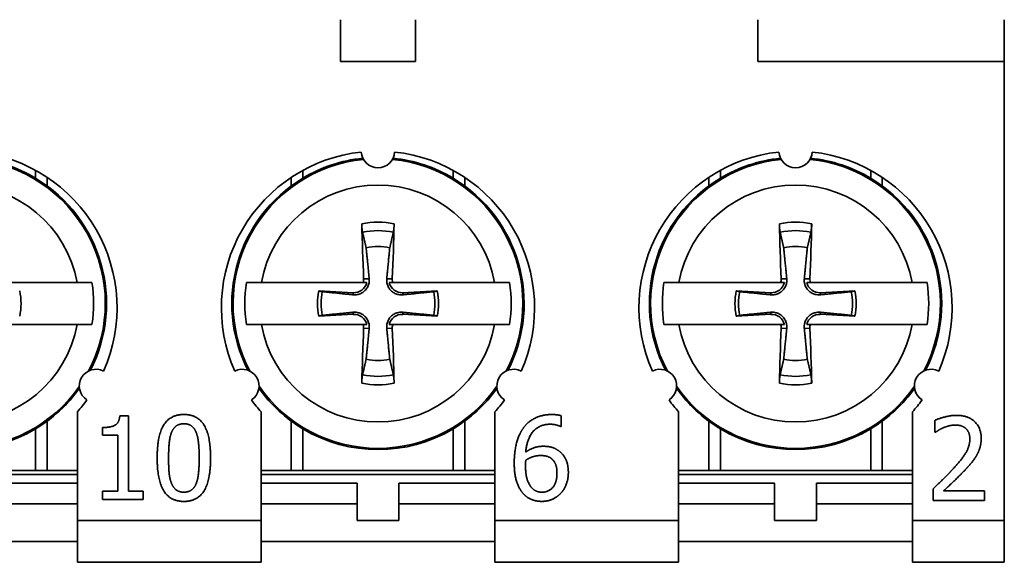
# Model space of a CAD drawing. Header units: millimetres. Extents: x 101 to 293, y 90 to 255.
# Tile 9 of 18: x 166 to 189, y 156 to 169. Entities that reach past the tile are written whole.
import ezdxf

# ---------------------------------------------------------------- set-up
doc = ezdxf.new("R2010")
doc.units = ezdxf.units.MM
doc.layers.add('Visible (ISO)', color=7, linetype='Continuous', lineweight=35)
doc.layers.add('Visible Narrow (ISO)', color=7, linetype='Continuous', lineweight=35)

msp = doc.modelspace()

# ---------------------------------------------------------------- linework, layer by layer
at = {"layer": 'Visible (ISO)'}
for p, q in [((173.486, 168.802), (173.486, 167.802)), ((175.286, 167.802), (175.286, 168.802)), ((183.486, 168.802), (183.486, 167.802)), ((189.386, 167.802), (189.386, 168.802)), ((189.386, 167.802), (189.386, 156.802)), ((167.179, 162.502), (164.742, 162.502)), ((174.029, 162.502), (171.592, 162.502)), ((177.179, 162.502), (174.742, 162.502)), ((184.029, 162.502), (181.592, 162.502)), ((187.179, 162.502), (184.742, 162.502)), ((173.793, 162.261), (172.966, 162.304)), ((175.805, 162.304), (174.978, 162.261)), ((183.793, 162.261), (182.966, 162.304)), ((185.805, 162.304), (184.978, 162.261)), ((172.966, 161.7), (173.793, 161.743)), ((174.978, 161.743), (175.805, 161.7)), ((182.966, 161.7), (183.793, 161.743)), ((184.978, 161.743), (185.805, 161.7)), ((164.742, 161.502), (167.179, 161.502)), ((171.592, 161.502), (174.029, 161.502)), ((174.742, 161.502), (177.179, 161.502)), ((181.592, 161.502), (184.029, 161.502)), ((184.742, 161.502), (187.179, 161.502)), ((167.186, 159.407), (167.186, 156.802)), ((171.586, 156.802), (171.586, 159.407)), ((177.186, 159.407), (177.186, 156.802)), ((181.586, 156.802), (181.586, 159.407)), ((187.186, 159.407), (187.186, 156.802)), ((168.202, 159.309), (168.41, 159.309)), ((168.41, 159.309), (168.41, 157.507)), ((178.772, 159.314), (178.772, 159.056)), ((187.723, 158.918), (187.723, 159.203)), ((167.789, 158.847), (167.789, 159.031)), ((178.772, 159.056), (178.761, 159.056)), ((168.152, 158.847), (167.789, 158.847)), ((168.152, 157.507), (168.152, 158.847)), ((187.738, 158.918), (187.723, 158.918)), ((166.186, 158.002), (162.586, 158.002)), ((166.464, 158.002), (166.186, 158.002)), ((167.186, 158.002), (166.464, 158.002)), ((172.308, 158.002), (171.586, 158.002)), ((172.586, 158.002), (172.308, 158.002)), ((176.186, 158.002), (172.586, 158.002)), ((176.464, 158.002), (176.186, 158.002)), ((177.186, 158.002), (176.464, 158.002)), ((182.308, 158.002), (181.586, 158.002)), ((182.586, 158.002), (182.308, 158.002)), ((186.186, 158.002), (182.586, 158.002)), ((186.464, 158.002), (186.186, 158.002)), ((187.186, 158.002), (186.464, 158.002)), ((167.186, 157.902), (161.586, 157.902)), ((177.186, 157.902), (171.586, 157.902)), ((187.186, 157.902), (181.586, 157.902)), ((167.186, 157.702), (164.886, 157.702)), ((173.886, 157.702), (171.586, 157.702)), ((173.886, 157.202), (173.886, 157.702)), ((177.186, 157.702), (174.886, 157.702)), ((174.886, 157.702), (174.886, 157.202)), ((183.886, 157.702), (181.586, 157.702)), ((183.886, 157.202), (183.886, 157.702)), ((187.186, 157.702), (184.886, 157.702)), ((184.886, 157.702), (184.886, 157.202)), ((187.681, 157.281), (187.681, 157.565)), ((167.789, 157.303), (167.789, 157.507)), ((167.789, 157.507), (168.152, 157.507)), ((168.765, 157.303), (167.789, 157.303)), ((168.41, 157.507), (168.765, 157.507)), ((168.765, 157.507), (168.765, 157.303)), ((187.932, 157.513), (188.915, 157.513)), ((188.915, 157.513), (188.915, 157.281)), ((164.886, 157.202), (167.186, 157.202)), ((171.586, 157.202), (173.886, 157.202)), ((173.886, 156.802), (173.886, 157.202)), ((174.886, 157.202), (177.186, 157.202)), ((174.886, 157.202), (174.886, 156.802)), ((181.586, 157.202), (183.886, 157.202)), ((183.886, 156.802), (183.886, 157.202)), ((184.886, 157.202), (187.186, 157.202)), ((184.886, 157.202), (184.886, 156.802)), ((188.915, 157.281), (187.681, 157.281)), ((167.186, 155.802), (167.186, 156.802)), ((171.586, 156.802), (171.586, 155.802)), ((174.886, 156.802), (173.886, 156.802)), ((177.186, 155.802), (177.186, 156.802)), ((181.586, 156.802), (181.586, 155.802)), ((184.886, 156.802), (183.886, 156.802)), ((187.186, 155.802), (187.186, 156.802)), ((189.386, 156.802), (189.386, 155.802)), ((161.586, 156.302), (167.186, 156.302)), ((171.586, 156.302), (177.186, 156.302)), ((181.586, 156.302), (187.186, 156.302)), ((167.186, 155.802), (171.586, 155.802)), ((177.186, 155.802), (181.586, 155.802)), ((187.186, 155.802), (189.386, 155.802))]:
    msp.add_line(p, q, dxfattribs=at)
for centre, radius, start, end in [((164.386, 161.902), 3.75, 336.1145, 83.8855), ((174.386, 161.902), 3.75, 96.1145, 203.8855), ((174.386, 165.652), 0.4, 183.0572, 356.9428), ((174.386, 161.902), 3.75, 336.1145, 83.8855), ((184.386, 161.902), 3.75, 96.1145, 203.8855), ((184.386, 165.652), 0.4, 183.0572, 356.9428), ((184.386, 161.902), 3.75, 336.1145, 83.8855), ((164.386, 162.002), 3.5, 59.0503, 84.0531), ((174.386, 162.002), 3.5, 95.9469, 120.9497), ((174.386, 162.002), 3.5, 59.0503, 84.0531), ((184.386, 162.002), 3.5, 95.9469, 120.9497), ((184.386, 162.002), 3.5, 59.0503, 84.0531), ((164.386, 162.002), 3.5, 332.8338, 59.0503), ((174.386, 162.002), 3.5, 120.9497, 207.1662), ((174.386, 162.002), 3.5, 332.8338, 59.0503), ((184.386, 162.002), 3.5, 120.9497, 207.1662), ((184.386, 162.002), 3.5, 332.8338, 59.0503), ((174.386, 162.002), 1.364, 78.0487, 101.9513), ((184.386, 162.002), 1.364, 78.0487, 101.9513), ((164.386, 162.002), 3.19, 350.9822, 9.0178), ((174.386, 162.002), 3.19, 170.9822, 189.0178), ((173.81, 162.578), 0.317, 267.0335, 346.1335), ((174.962, 162.578), 0.317, 193.8665, 272.9665), ((174.386, 162.002), 3.19, 350.9822, 9.0178), ((184.386, 162.002), 3.19, 170.9822, 189.0178), ((183.81, 162.578), 0.317, 267.0335, 346.1335), ((184.962, 162.578), 0.317, 193.8665, 272.9665), ((184.386, 162.002), 3.19, 350.9822, 9.0178), ((164.386, 162.002), 1.451, 347.9816, 12.0184), ((174.386, 162.002), 1.451, 167.9816, 192.0184), ((174.386, 162.002), 1.364, 168.0487, 191.9513), ((174.386, 162.002), 1.364, 348.0487, 11.9513), ((174.386, 162.002), 1.451, 347.9816, 12.0184), ((184.386, 162.002), 1.451, 167.9816, 192.0184), ((184.386, 162.002), 1.364, 168.0487, 191.9513), ((184.386, 162.002), 1.364, 348.0487, 11.9513), ((184.386, 162.002), 1.451, 347.9816, 12.0184), ((173.81, 161.426), 0.317, 13.8665, 92.9665), ((174.962, 161.426), 0.317, 87.0335, 166.1335), ((183.81, 161.426), 0.317, 13.8665, 92.9665), ((184.962, 161.426), 0.317, 87.0335, 166.1335), ((174.386, 162.002), 1.364, 258.0487, 281.9513), ((184.386, 162.002), 1.364, 258.0487, 281.9513), ((167.633, 160.027), 0.4, 63.0572, 236.9428), ((171.138, 160.027), 0.4, 303.0572, 116.9428), ((177.633, 160.027), 0.4, 63.0572, 236.9428), ((181.138, 160.027), 0.4, 303.0572, 116.9428), ((187.633, 160.027), 0.4, 63.0572, 236.9428), ((164.386, 162.002), 3.5, 300.9497, 324.5551), ((174.386, 162.002), 3.5, 215.4449, 239.0503), ((174.386, 162.002), 3.5, 300.9497, 324.5551), ((184.386, 162.002), 3.5, 215.4449, 239.0503), ((184.386, 162.002), 3.5, 300.9497, 324.5551), ((164.386, 161.902), 3.75, 318.3025, 323.8855), ((174.386, 161.902), 3.75, 216.1145, 221.6975), ((174.386, 161.902), 3.75, 318.3025, 323.8855), ((184.386, 161.902), 3.75, 216.1145, 221.6975), ((184.386, 161.902), 3.75, 318.3025, 323.8855), ((164.386, 162.002), 3.5, 239.0503, 300.9497), ((174.386, 162.002), 3.5, 239.0503, 300.9497), ((184.386, 162.002), 3.5, 239.0503, 300.9497)]:
    msp.add_arc(centre, radius, start, end, dxfattribs=at)
for centre, major_axis, start_param, end_param in [((174.593, 162.013), (0.31, -5.988), 4.385115, 4.611319), ((174.179, 162.013), (0.31, 5.988), 4.813459, 5.039663), ((184.593, 162.013), (0.31, -5.988), 4.385115, 4.611319), ((184.179, 162.013), (0.31, 5.988), 4.813459, 5.039663), ((174.593, 161.991), (-0.31, -5.988), 4.813459, 5.039663), ((174.179, 161.991), (-0.31, 5.988), 4.385115, 4.611319), ((184.593, 161.991), (-0.31, -5.988), 4.813459, 5.039663), ((184.179, 161.991), (-0.31, 5.988), 4.385115, 4.611319)]:
    msp.add_ellipse(centre, major_axis=major_axis, ratio=0.087156, start_param=start_param, end_param=end_param, dxfattribs=at)
for points, knots in [([(174.017, 163.709), (174.015, 163.717), (174.013, 163.728), (174.009, 163.754), (174.007, 163.774), (174.004, 163.812), (174.002, 163.837), (174, 163.875), (173.999, 163.895), (173.999, 163.912)], [0.05679721, 0.05679721, 0.05679721, 0.05679721, 0.06179344, 0.06179344, 0.06795878, 0.06795878, 0.07419119, 0.07419119, 0.07940356, 0.07940356, 0.07940356, 0.07940356]), ([(174.773, 163.912), (174.772, 163.895), (174.771, 163.875), (174.769, 163.837), (174.768, 163.812), (174.764, 163.774), (174.762, 163.754), (174.758, 163.728), (174.756, 163.717), (174.755, 163.709)], [0.01964779, 0.01964779, 0.01964779, 0.01964779, 0.02486016, 0.02486016, 0.03109257, 0.03109257, 0.03725791, 0.03725791, 0.04225414, 0.04225414, 0.04225414, 0.04225414]), ([(184.017, 163.709), (184.015, 163.717), (184.013, 163.728), (184.009, 163.754), (184.007, 163.774), (184.004, 163.812), (184.002, 163.837), (184, 163.875), (183.999, 163.895), (183.999, 163.912)], [0.05679721, 0.05679721, 0.05679721, 0.05679721, 0.06179344, 0.06179344, 0.06795878, 0.06795878, 0.07419119, 0.07419119, 0.07940356, 0.07940356, 0.07940356, 0.07940356]), ([(184.773, 163.912), (184.772, 163.895), (184.771, 163.875), (184.769, 163.837), (184.768, 163.812), (184.764, 163.774), (184.762, 163.754), (184.758, 163.728), (184.756, 163.717), (184.755, 163.709)], [0.01964779, 0.01964779, 0.01964779, 0.01964779, 0.02486016, 0.02486016, 0.03109257, 0.03109257, 0.03725791, 0.03725791, 0.04225414, 0.04225414, 0.04225414, 0.04225414]), ([(167.179, 162.502), (167.285, 162.502), (167.388, 162.502), (167.49, 162.502), (167.514, 162.502), (167.536, 162.502)], [0.60052001, 0.60052001, 0.60052001, 0.60052001, 0.63406498, 0.63406498, 0.64394296, 0.64394296, 0.64394296, 0.64394296]), ([(171.235, 162.502), (171.258, 162.502), (171.281, 162.502), (171.384, 162.502), (171.487, 162.502), (171.592, 162.502)], [0.07881728, 0.07881728, 0.07881728, 0.07881728, 0.08869526, 0.08869526, 0.12224023, 0.12224023, 0.12224023, 0.12224023]), ([(174.176, 162.597), (174.176, 162.59), (174.177, 162.584), (174.179, 162.542), (174.175, 162.506), (174.159, 162.446), (174.148, 162.417), (174.117, 162.361), (174.097, 162.334), (174.053, 162.291), (174.027, 162.271), (173.971, 162.239), (173.941, 162.228), (173.881, 162.213), (173.846, 162.209), (173.804, 162.211), (173.797, 162.211), (173.791, 162.212)], [-0.07173795, -0.07173795, -0.07173795, -0.07173795, -0.06969611, -0.06969611, -0.05877129, -0.05877129, -0.04954088, -0.04954088, -0.04031046, -0.04031046, -0.03108005, -0.03108005, -0.02184964, -0.02184964, -0.01092482, -0.01092482, -0.00888298, -0.00888298, -0.00888298, -0.00888298]), ([(174.981, 162.212), (174.974, 162.211), (174.968, 162.211), (174.926, 162.209), (174.89, 162.213), (174.83, 162.228), (174.8, 162.239), (174.744, 162.271), (174.718, 162.291), (174.675, 162.334), (174.654, 162.361), (174.623, 162.417), (174.612, 162.446), (174.597, 162.506), (174.593, 162.542), (174.595, 162.584), (174.595, 162.59), (174.596, 162.597)], [-0.07173795, -0.07173795, -0.07173795, -0.07173795, -0.06969611, -0.06969611, -0.05877129, -0.05877129, -0.04954088, -0.04954088, -0.04031046, -0.04031046, -0.03108005, -0.03108005, -0.02184964, -0.02184964, -0.01092482, -0.01092482, -0.00888298, -0.00888298, -0.00888298, -0.00888298]), ([(174.742, 162.502), (174.735, 162.523), (174.731, 162.545), (174.729, 162.574), (174.729, 162.582), (174.729, 162.59)], [-0.113499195, -0.113499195, -0.113499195, -0.113499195, -0.107163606, -0.107163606, -0.104779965, -0.104779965, -0.104779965, -0.104779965]), ([(177.179, 162.502), (177.285, 162.502), (177.388, 162.502), (177.49, 162.502), (177.514, 162.502), (177.536, 162.502)], [0.60052001, 0.60052001, 0.60052001, 0.60052001, 0.63406498, 0.63406498, 0.64394296, 0.64394296, 0.64394296, 0.64394296]), ([(181.235, 162.502), (181.258, 162.502), (181.281, 162.502), (181.384, 162.502), (181.487, 162.502), (181.592, 162.502)], [0.07881728, 0.07881728, 0.07881728, 0.07881728, 0.08869526, 0.08869526, 0.12224023, 0.12224023, 0.12224023, 0.12224023]), ([(184.176, 162.597), (184.176, 162.59), (184.177, 162.584), (184.179, 162.542), (184.175, 162.506), (184.159, 162.446), (184.148, 162.417), (184.117, 162.361), (184.097, 162.334), (184.053, 162.291), (184.027, 162.271), (183.971, 162.239), (183.941, 162.228), (183.881, 162.213), (183.846, 162.209), (183.804, 162.211), (183.797, 162.211), (183.791, 162.212)], [-0.07173795, -0.07173795, -0.07173795, -0.07173795, -0.06969611, -0.06969611, -0.05877129, -0.05877129, -0.04954088, -0.04954088, -0.04031046, -0.04031046, -0.03108005, -0.03108005, -0.02184964, -0.02184964, -0.01092482, -0.01092482, -0.00888298, -0.00888298, -0.00888298, -0.00888298]), ([(184.981, 162.212), (184.974, 162.211), (184.968, 162.211), (184.926, 162.209), (184.89, 162.213), (184.83, 162.228), (184.8, 162.239), (184.744, 162.271), (184.718, 162.291), (184.675, 162.334), (184.654, 162.361), (184.623, 162.417), (184.612, 162.446), (184.597, 162.506), (184.593, 162.542), (184.595, 162.584), (184.595, 162.59), (184.596, 162.597)], [-0.07173795, -0.07173795, -0.07173795, -0.07173795, -0.06969611, -0.06969611, -0.05877129, -0.05877129, -0.04954088, -0.04954088, -0.04031046, -0.04031046, -0.03108005, -0.03108005, -0.02184964, -0.02184964, -0.01092482, -0.01092482, -0.00888298, -0.00888298, -0.00888298, -0.00888298]), ([(184.742, 162.502), (184.735, 162.523), (184.731, 162.545), (184.729, 162.574), (184.729, 162.582), (184.729, 162.59)], [-0.113499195, -0.113499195, -0.113499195, -0.113499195, -0.107163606, -0.107163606, -0.104779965, -0.104779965, -0.104779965, -0.104779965]), ([(187.179, 162.502), (187.285, 162.502), (187.388, 162.502), (187.49, 162.502), (187.514, 162.502), (187.536, 162.502)], [0.60052001, 0.60052001, 0.60052001, 0.60052001, 0.63406498, 0.63406498, 0.64394296, 0.64394296, 0.64394296, 0.64394296]), ([(173.791, 161.792), (173.797, 161.793), (173.804, 161.793), (173.846, 161.795), (173.881, 161.791), (173.941, 161.776), (173.971, 161.764), (174.027, 161.733), (174.053, 161.713), (174.097, 161.67), (174.117, 161.643), (174.148, 161.587), (174.159, 161.558), (174.175, 161.497), (174.179, 161.462), (174.177, 161.42), (174.176, 161.414), (174.176, 161.407)], [-0.07173795, -0.07173795, -0.07173795, -0.07173795, -0.06969611, -0.06969611, -0.05877129, -0.05877129, -0.04954088, -0.04954088, -0.04031046, -0.04031046, -0.03108005, -0.03108005, -0.02184964, -0.02184964, -0.01092482, -0.01092482, -0.00888298, -0.00888298, -0.00888298, -0.00888298]), ([(174.596, 161.407), (174.595, 161.414), (174.595, 161.42), (174.593, 161.462), (174.597, 161.497), (174.612, 161.558), (174.623, 161.587), (174.654, 161.643), (174.675, 161.67), (174.718, 161.713), (174.744, 161.733), (174.8, 161.764), (174.83, 161.776), (174.89, 161.791), (174.926, 161.795), (174.968, 161.793), (174.974, 161.793), (174.981, 161.792)], [-0.07173795, -0.07173795, -0.07173795, -0.07173795, -0.06969611, -0.06969611, -0.05877129, -0.05877129, -0.04954088, -0.04954088, -0.04031046, -0.04031046, -0.03108005, -0.03108005, -0.02184964, -0.02184964, -0.01092482, -0.01092482, -0.00888298, -0.00888298, -0.00888298, -0.00888298]), ([(183.791, 161.792), (183.797, 161.793), (183.804, 161.793), (183.846, 161.795), (183.881, 161.791), (183.941, 161.776), (183.971, 161.764), (184.027, 161.733), (184.053, 161.713), (184.097, 161.67), (184.117, 161.643), (184.148, 161.587), (184.159, 161.558), (184.175, 161.497), (184.179, 161.462), (184.177, 161.42), (184.176, 161.414), (184.176, 161.407)], [-0.07173795, -0.07173795, -0.07173795, -0.07173795, -0.06969611, -0.06969611, -0.05877129, -0.05877129, -0.04954088, -0.04954088, -0.04031046, -0.04031046, -0.03108005, -0.03108005, -0.02184964, -0.02184964, -0.01092482, -0.01092482, -0.00888298, -0.00888298, -0.00888298, -0.00888298]), ([(184.596, 161.407), (184.595, 161.414), (184.595, 161.42), (184.593, 161.462), (184.597, 161.497), (184.612, 161.558), (184.623, 161.587), (184.654, 161.643), (184.675, 161.67), (184.718, 161.713), (184.744, 161.733), (184.8, 161.764), (184.83, 161.776), (184.89, 161.791), (184.926, 161.795), (184.968, 161.793), (184.974, 161.793), (184.981, 161.792)], [-0.07173795, -0.07173795, -0.07173795, -0.07173795, -0.06969611, -0.06969611, -0.05877129, -0.05877129, -0.04954088, -0.04954088, -0.04031046, -0.04031046, -0.03108005, -0.03108005, -0.02184964, -0.02184964, -0.01092482, -0.01092482, -0.00888298, -0.00888298, -0.00888298, -0.00888298]), ([(167.536, 161.502), (167.514, 161.502), (167.49, 161.502), (167.388, 161.502), (167.285, 161.502), (167.179, 161.502)], [0.07881728, 0.07881728, 0.07881728, 0.07881728, 0.08869526, 0.08869526, 0.12224023, 0.12224023, 0.12224023, 0.12224023]), ([(171.592, 161.502), (171.487, 161.502), (171.384, 161.502), (171.281, 161.502), (171.258, 161.502), (171.235, 161.502)], [0.60052001, 0.60052001, 0.60052001, 0.60052001, 0.63406498, 0.63406498, 0.64394296, 0.64394296, 0.64394296, 0.64394296]), ([(174.029, 161.502), (174.037, 161.481), (174.041, 161.459), (174.043, 161.43), (174.043, 161.422), (174.042, 161.414)], [-0.113499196, -0.113499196, -0.113499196, -0.113499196, -0.107163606, -0.107163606, -0.104779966, -0.104779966, -0.104779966, -0.104779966]), ([(177.536, 161.502), (177.514, 161.502), (177.49, 161.502), (177.388, 161.502), (177.285, 161.502), (177.179, 161.502)], [0.07881728, 0.07881728, 0.07881728, 0.07881728, 0.08869526, 0.08869526, 0.12224023, 0.12224023, 0.12224023, 0.12224023]), ([(181.592, 161.502), (181.487, 161.502), (181.384, 161.502), (181.281, 161.502), (181.258, 161.502), (181.235, 161.502)], [0.60052001, 0.60052001, 0.60052001, 0.60052001, 0.63406498, 0.63406498, 0.64394296, 0.64394296, 0.64394296, 0.64394296]), ([(184.029, 161.502), (184.037, 161.481), (184.041, 161.459), (184.043, 161.43), (184.043, 161.422), (184.042, 161.414)], [-0.113499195, -0.113499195, -0.113499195, -0.113499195, -0.107163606, -0.107163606, -0.104779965, -0.104779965, -0.104779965, -0.104779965]), ([(187.536, 161.502), (187.514, 161.502), (187.49, 161.502), (187.388, 161.502), (187.285, 161.502), (187.179, 161.502)], [0.07881728, 0.07881728, 0.07881728, 0.07881728, 0.08869526, 0.08869526, 0.12224023, 0.12224023, 0.12224023, 0.12224023]), ([(173.999, 160.092), (173.999, 160.109), (174, 160.129), (174.002, 160.167), (174.004, 160.192), (174.007, 160.23), (174.009, 160.25), (174.013, 160.276), (174.015, 160.287), (174.017, 160.295)], [0.01964779, 0.01964779, 0.01964779, 0.01964779, 0.02486016, 0.02486016, 0.03109257, 0.03109257, 0.03725791, 0.03725791, 0.04225414, 0.04225414, 0.04225414, 0.04225414]), ([(174.755, 160.295), (174.756, 160.287), (174.758, 160.276), (174.762, 160.25), (174.764, 160.23), (174.768, 160.192), (174.769, 160.167), (174.771, 160.129), (174.772, 160.109), (174.773, 160.092)], [0.05679721, 0.05679721, 0.05679721, 0.05679721, 0.06179344, 0.06179344, 0.06795878, 0.06795878, 0.07419119, 0.07419119, 0.07940356, 0.07940356, 0.07940356, 0.07940356]), ([(183.999, 160.092), (183.999, 160.109), (184, 160.129), (184.002, 160.167), (184.004, 160.192), (184.007, 160.23), (184.009, 160.25), (184.013, 160.276), (184.015, 160.287), (184.017, 160.295)], [0.01964779, 0.01964779, 0.01964779, 0.01964779, 0.02486016, 0.02486016, 0.03109257, 0.03109257, 0.03725791, 0.03725791, 0.04225414, 0.04225414, 0.04225414, 0.04225414]), ([(184.755, 160.295), (184.756, 160.287), (184.758, 160.276), (184.762, 160.25), (184.764, 160.23), (184.768, 160.192), (184.769, 160.167), (184.771, 160.129), (184.772, 160.109), (184.773, 160.092)], [0.05679721, 0.05679721, 0.05679721, 0.05679721, 0.06179344, 0.06179344, 0.06795878, 0.06795878, 0.07419119, 0.07419119, 0.07940356, 0.07940356, 0.07940356, 0.07940356])]:
    msp.add_open_spline(points, degree=3, knots=knots, dxfattribs=at)
for points, weights in [([(174.017, 163.709), (174.065, 163.5), (174.103, 163.337)], [1.07977751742, 1.10059140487, 1.10498499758]), ([(174.668, 163.337), (174.706, 163.5), (174.755, 163.709)], [1.10498500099, 1.10059140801, 1.07977751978]), ([(184.017, 163.709), (184.065, 163.5), (184.103, 163.337)], [1.07977751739, 1.10059140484, 1.10498499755]), ([(184.668, 163.337), (184.706, 163.5), (184.755, 163.709)], [1.10498500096, 1.10059140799, 1.07977751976]), ([(174.103, 163.337), (174.153, 162.83), (174.176, 162.597)], [1, 1.50562197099, 1.94775474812]), ([(174.596, 162.597), (174.618, 162.83), (174.668, 163.337)], [1.94775474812, 1.50562197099, 1]), ([(184.103, 163.337), (184.153, 162.83), (184.176, 162.597)], [1, 1.50562197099, 1.94775474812]), ([(184.596, 162.597), (184.618, 162.83), (184.668, 163.337)], [1.94775474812, 1.50562197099, 1]), ([(174.654, 162.502), (174.705, 162.502), (174.742, 162.502)], [1, 1.01323417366, 1.0001399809]), ([(184.654, 162.502), (184.705, 162.502), (184.742, 162.502)], [1, 1.01323417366, 1.0001399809]), ([(173.051, 162.285), (173.01, 162.294), (172.966, 162.304)], [1.06400430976, 1.06115337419, 1.05730574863]), ([(173.791, 162.212), (173.558, 162.235), (173.051, 162.285)], [1.94775474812, 1.50562197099, 1]), ([(175.721, 162.285), (175.214, 162.235), (174.981, 162.212)], [1, 1.50562197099, 1.94775474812]), ([(175.805, 162.304), (175.762, 162.294), (175.721, 162.285)], [1.05730574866, 1.06115337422, 1.06400430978]), ([(183.051, 162.285), (183.01, 162.294), (182.966, 162.304)], [1.0640043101, 1.06115337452, 1.05730574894]), ([(183.791, 162.212), (183.558, 162.235), (183.051, 162.285)], [1.94775474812, 1.50562197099, 1]), ([(185.721, 162.285), (185.214, 162.235), (184.981, 162.212)], [1, 1.50562197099, 1.94775474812]), ([(185.805, 162.304), (185.762, 162.294), (185.721, 162.285)], [1.05730575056, 1.06115337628, 1.06400431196]), ([(173.051, 161.719), (173.558, 161.769), (173.791, 161.792)], [1, 1.50562197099, 1.94775474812]), ([(174.981, 161.792), (175.214, 161.769), (175.721, 161.719)], [1.94775474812, 1.50562197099, 1]), ([(183.051, 161.719), (183.558, 161.769), (183.791, 161.792)], [1, 1.50562197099, 1.94775474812]), ([(184.981, 161.792), (185.214, 161.769), (185.721, 161.719)], [1.94775474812, 1.50562197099, 1]), ([(172.966, 161.7), (173.01, 161.71), (173.051, 161.719)], [1.05730575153, 1.06115337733, 1.06400431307]), ([(175.721, 161.719), (175.762, 161.71), (175.805, 161.7)], [1.06400430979, 1.06115337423, 1.05730574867]), ([(182.966, 161.7), (183.01, 161.71), (183.051, 161.719)], [1.05730575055, 1.06115337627, 1.06400431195]), ([(185.721, 161.719), (185.762, 161.71), (185.805, 161.7)], [1.06400431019, 1.0611533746, 1.05730574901]), ([(174.118, 161.502), (174.067, 161.502), (174.029, 161.502)], [1, 1.01323417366, 1.0001399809]), ([(174.176, 161.407), (174.153, 161.174), (174.103, 160.667)], [1.94775474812, 1.50562197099, 1]), ([(174.668, 160.667), (174.618, 161.174), (174.596, 161.407)], [1, 1.50562197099, 1.94775474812]), ([(184.118, 161.502), (184.067, 161.502), (184.029, 161.502)], [1, 1.01323417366, 1.0001399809]), ([(184.176, 161.407), (184.153, 161.174), (184.103, 160.667)], [1.94775474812, 1.50562197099, 1]), ([(184.668, 160.667), (184.618, 161.174), (184.596, 161.407)], [1, 1.50562197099, 1.94775474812]), ([(174.103, 160.667), (174.065, 160.504), (174.017, 160.295)], [1.10498499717, 1.10059140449, 1.07977751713]), ([(174.755, 160.295), (174.706, 160.504), (174.668, 160.667)], [1.07977751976, 1.10059140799, 1.10498500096]), ([(184.103, 160.667), (184.065, 160.504), (184.017, 160.295)], [1.10498499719, 1.10059140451, 1.07977751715]), ([(184.755, 160.295), (184.706, 160.504), (184.668, 160.667)], [1.07977751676, 1.100591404, 1.10498499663])]:
    msp.add_rational_spline(points, weights, degree=2, dxfattribs=at)
for points, degree in [([(174.042, 162.59), (174.044, 162.561), (174.039, 162.531), (174.029, 162.502)], 3), ([(174.029, 162.502), (174.055, 162.502), (174.083, 162.502), (174.118, 162.502)], 3), ([(184.042, 162.59), (184.044, 162.561), (184.039, 162.531), (184.029, 162.502)], 3), ([(184.029, 162.502), (184.055, 162.502), (184.083, 162.502), (184.118, 162.502)], 3), ([(174.742, 161.502), (174.717, 161.502), (174.688, 161.502), (174.654, 161.502)], 3), ([(174.729, 161.414), (174.728, 161.442), (174.732, 161.473), (174.742, 161.502)], 3), ([(184.742, 161.502), (184.717, 161.502), (184.688, 161.502), (184.654, 161.502)], 3), ([(184.729, 161.414), (184.728, 161.442), (184.732, 161.473), (184.742, 161.502)], 3), ([(167.789, 159.031), (167.995, 159.031), (168.189, 159.147), (168.202, 159.309)], 2), ([(169.098, 158.301), (169.098, 158.843), (169.411, 159.343), (169.739, 159.343)], 2), ([(169.739, 159.343), (170.068, 159.343), (170.377, 158.825), (170.377, 158.303)], 2), ([(177.868, 159.019), (177.976, 159.172), (178.32, 159.342), (178.545, 159.342)], 2), ([(178.545, 159.342), (178.612, 159.342), (178.728, 159.329), (178.772, 159.314)], 2), ([(187.723, 159.203), (187.806, 159.244), (188.103, 159.323), (188.236, 159.323)], 2), ([(188.236, 159.323), (188.516, 159.323), (188.832, 159.026), (188.832, 158.774)], 2), ([(169.44, 158.911), (169.483, 159.016), (169.627, 159.121), (169.739, 159.121)], 2), ([(169.739, 159.121), (169.85, 159.121), (169.991, 159.016), (170.032, 158.914)], 2), ([(177.649, 158.183), (177.649, 158.444), (177.756, 158.864), (177.868, 159.019)], 2), ([(178.509, 159.11), (178.26, 159.11), (177.953, 158.773), (177.924, 158.442)], 2), ([(178.761, 159.056), (178.723, 159.076), (178.587, 159.11), (178.509, 159.11)], 2), ([(187.932, 159.028), (187.876, 159.005), (187.77, 158.941), (187.738, 158.918)], 2), ([(188.216, 159.091), (188.145, 159.091), (187.999, 159.056), (187.932, 159.028)], 2), ([(188.461, 159.01), (188.414, 159.051), (188.291, 159.091), (188.216, 159.091)], 2), ([(188.56, 158.759), (188.56, 158.843), (188.508, 158.97), (188.461, 159.01)], 2), ([(169.371, 158.301), (169.371, 158.497), (169.4, 158.808), (169.44, 158.911)], 2), ([(170.032, 158.914), (170.072, 158.812), (170.105, 158.509), (170.105, 158.303)], 2), ([(188.164, 158.046), (188.393, 158.297), (188.56, 158.599), (188.56, 158.759)], 2), ([(188.832, 158.774), (188.832, 158.655), (188.777, 158.458), (188.728, 158.373)], 2), ([(177.924, 158.442), (178.02, 158.509), (178.221, 158.582), (178.341, 158.582)], 2), ([(178.341, 158.582), (178.458, 158.582), (178.633, 158.535), (178.728, 158.463)], 2), ([(178.728, 158.463), (178.838, 158.381), (178.945, 158.125), (178.945, 157.953)], 2), ([(169.739, 157.261), (169.408, 157.261), (169.098, 157.774), (169.098, 158.301)], 2), ([(169.439, 157.698), (169.397, 157.808), (169.371, 158.09), (169.371, 158.301)], 2), ([(170.377, 158.303), (170.377, 157.765), (170.064, 157.261), (169.739, 157.261)], 2), ([(170.105, 158.303), (170.105, 158.097), (170.072, 157.792), (170.034, 157.693)], 2), ([(177.919, 158.123), (177.919, 158.165), (177.923, 158.22), (177.924, 158.249)], 2), ([(177.924, 158.249), (178.01, 158.303), (178.187, 158.36), (178.281, 158.36)], 2), ([(178.281, 158.36), (178.351, 158.36), (178.483, 158.332), (178.537, 158.29)], 2), ([(178.537, 158.29), (178.608, 158.231), (178.673, 158.065), (178.673, 157.941)], 2), ([(188.728, 158.373), (188.68, 158.286), (188.539, 158.114), (188.461, 158.031)], 2), ([(177.869, 157.444), (177.765, 157.552), (177.649, 157.917), (177.649, 158.183)], 2), ([(178.062, 157.595), (178.001, 157.661), (177.919, 157.915), (177.919, 158.123)], 2), ([(187.681, 157.565), (187.814, 157.689), (188.051, 157.921), (188.164, 158.046)], 2), ([(188.461, 158.031), (188.334, 157.894), (188.025, 157.599), (187.932, 157.513)], 2), ([(178.673, 157.941), (178.673, 157.711), (178.474, 157.481), (178.312, 157.481)], 2), ([(178.945, 157.953), (178.945, 157.799), (178.843, 157.538), (178.757, 157.45)], 2), ([(169.739, 157.483), (169.622, 157.483), (169.478, 157.595), (169.439, 157.698)], 2), ([(170.034, 157.693), (169.993, 157.588), (169.849, 157.483), (169.739, 157.483)], 2), ([(178.312, 157.481), (178.242, 157.481), (178.119, 157.531), (178.062, 157.595)], 2), ([(178.31, 157.262), (178.176, 157.262), (177.953, 157.353), (177.869, 157.444)], 2), ([(178.757, 157.45), (178.668, 157.358), (178.445, 157.262), (178.31, 157.262)], 2)]:
    msp.add_open_spline(points, degree=degree, dxfattribs=at)
at = {"layer": 'Visible Narrow (ISO)'}
for p, q in [((173.486, 167.802), (175.286, 167.802)), ((183.486, 167.802), (189.386, 167.802)), ((166.186, 165.004), (166.186, 165.192)), ((172.586, 165.192), (172.586, 165.004)), ((176.186, 165.004), (176.186, 165.192)), ((182.586, 165.192), (182.586, 165.004)), ((186.186, 165.004), (186.186, 165.192)), ((166.464, 165.024), (166.464, 164.818)), ((172.308, 164.818), (172.308, 165.024)), ((176.464, 165.024), (176.464, 164.818)), ((182.308, 164.818), (182.308, 165.024)), ((186.464, 165.024), (186.464, 164.818)), ((174.042, 162.59), (174.176, 162.597)), ((174.729, 162.59), (174.596, 162.597)), ((184.042, 162.59), (184.176, 162.597)), ((184.729, 162.59), (184.596, 162.597)), ((173.793, 162.261), (173.791, 162.212)), ((174.978, 162.261), (174.981, 162.212)), ((183.793, 162.261), (183.791, 162.212)), ((184.978, 162.261), (184.981, 162.212)), ((173.793, 161.743), (173.791, 161.792)), ((174.978, 161.743), (174.981, 161.792)), ((183.793, 161.743), (183.791, 161.792)), ((184.978, 161.743), (184.981, 161.792)), ((174.042, 161.414), (174.176, 161.407)), ((174.729, 161.414), (174.596, 161.407)), ((184.042, 161.414), (184.176, 161.407)), ((184.729, 161.414), (184.596, 161.407)), ((166.464, 159.185), (166.464, 158.002)), ((172.308, 158.002), (172.308, 159.185)), ((176.464, 159.185), (176.464, 158.002)), ((182.308, 158.002), (182.308, 159.185)), ((186.464, 159.185), (186.464, 158.002)), ((166.186, 158.002), (166.186, 159)), ((172.586, 159), (172.586, 158.002)), ((176.186, 158.002), (176.186, 159)), ((182.586, 159), (182.586, 158.002)), ((186.186, 158.002), (186.186, 159)), ((171.586, 156.802), (167.186, 156.802)), ((181.586, 156.802), (177.186, 156.802)), ((189.386, 156.802), (187.186, 156.802))]:
    msp.add_line(p, q, dxfattribs=at)
for centre, radius, start, end in [((164.386, 162.002), 3.47, 332.229, 84.2497), ((174.386, 162.002), 3.47, 95.7503, 207.771), ((174.386, 162.002), 3.47, 332.229, 84.2497), ((184.386, 162.002), 3.47, 95.7503, 207.771), ((184.386, 162.002), 3.47, 332.229, 84.2497), ((164.386, 162.002), 2.838, 10.1477, 169.8523), ((174.386, 162.002), 2.838, 10.1477, 169.8523), ((184.386, 162.002), 2.838, 10.1477, 169.8523), ((174.386, 162.002), 1.949, 78.5541, 101.4459), ((184.386, 162.002), 1.949, 78.5541, 101.4459), ((174.386, 162.002), 1.746, 77.8037, 102.1963), ((184.386, 162.002), 1.746, 77.8037, 102.1963), ((164.386, 162.002), 2.838, 190.1477, 349.8523), ((174.386, 162.002), 2.838, 190.1477, 349.8523), ((184.386, 162.002), 2.838, 190.1477, 349.8523), ((174.386, 162.002), 1.746, 257.8037, 282.1963), ((184.386, 162.002), 1.746, 257.8037, 282.1963), ((164.386, 162.002), 3.47, 214.8401, 325.1599), ((174.386, 162.002), 3.47, 214.8401, 325.1599), ((174.386, 162.002), 1.949, 258.5541, 281.4459), ((184.386, 162.002), 3.47, 214.8401, 325.1599), ((184.386, 162.002), 1.949, 258.5541, 281.4459)]:
    msp.add_arc(centre, radius, start, end, dxfattribs=at)

doc.saveas('drawing.dxf')
